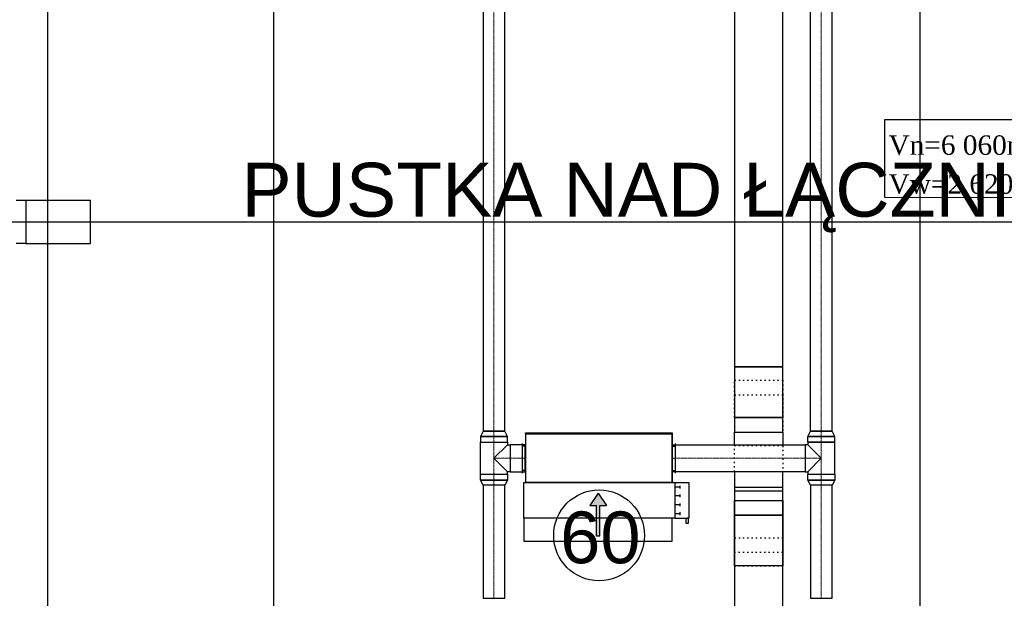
# Model space of a CAD drawing. Header units: centimetres. Extents: x -149939 to 48626, y -46000 to 152985.
# Tile 105 of 256: x -54898 to -45760, y 80606 to 85977. Entities that reach past the tile are written whole.
import ezdxf

# ---------------------------------------------------------------- set-up
doc = ezdxf.new("R2010")
doc.units = ezdxf.units.CM
doc.header["$LTSCALE"] = 50
for name, pattern in [('CADVENT_CENTERLINE', [9.9, 7.4, -1, 0.5, -1]), ('CADVENT_HIDDEN', [0.8, 0.25, -0.55]), ('Osie rzutów$0$DASHDOT2', [12.7, 6.35, -3.175, 0, -3.175])]:
    doc.linetypes.add(name, pattern=pattern)
for name, color, linetype in [('01-103-Went PP_poziom-0_5$0$L_Nawiew', 7, 'Continuous'), ('bgde-nawiewEXP', 7, 'Continuous'), ('bgde-nawiewHIDDEN', 250, 'Continuous'), ('bgde-wywiewSOL', 5, 'Continuous'), ('bgde_AJ_opis', 7, 'Continuous'), ('Kondygnacja  -0_5$0$ARCH_MUROWANE_IST', 8, 'Continuous'), ('Kondygnacja  -0_5$0$ARCH_ŻELBET_IST', 8, 'Continuous'), ('Osie rzutów$0$ARCH_INFO_OSIE_IST', 8, 'Osie rzutów$0$DASHDOT2'), ('Osie rzutów$0$ARCH_INFO_OSIE_OPISY_IST', 8, 'Continuous'), ('Pomieszczenia -05$0$ARCH_INFO_OPISY', 8, 'Continuous')]:
    doc.layers.add(name, color=color, linetype=linetype)
doc.layers.add('bgde-nawiewCEN', color=7, linetype='Continuous', lineweight=13)
doc.layers.add('RFCU', color=6, linetype='Continuous', lineweight=30)
doc.styles.add('Arial', font='ARIAL.TTF')
doc.styles.add('Pomieszczenia -05$0$Arial', font='ARIAL.TTF')

# ---------------------------------------------------------------- blocks, each defined once
blk = doc.blocks.new('Osie rzutów')
at = {"layer": 'Osie rzutów$0$ARCH_INFO_OSIE_IST', "ltscale": 10}
for p, q in [((6860, 12255), (6860, 15006.6)), ((7460, 12255), (7460, 15006.6)), ((6650, 14934.6), (6650, 12131.61)), ((4436.04, 12910), (7599.14, 12910))]:
    blk.add_line(p, q, dxfattribs=at)
blk = doc.blocks.new('A$C5B3E7367')
at = {"layer": '01-103-Went PP_poziom-0_5$0$L_Nawiew'}
h = blk.add_hatch(color=256, dxfattribs=at)
h.paths.add_polyline_path([(215, 704), (215, 674), (331.7, 674), (331.7, 612.1), (445.9, 689), (331.7, 765.9), (331.7, 704)])
h.paths.add_polyline_path([(48.3, 704), (48.3, 674), (215, 674), (215, 704)])
for p, q in [((215, 1525), (165, 1525)), ((165, 1525), (165, 1505)), ((165, 1505), (215, 1505)), ((215, 1400), (215, 1530)), ((545, 1530), (215, 1530)), ((215, 1530), (215, 1515)), ((545, 1400), (545, 1530)), ((0, 1378), (215, 1378)), ((0, 0), (0, 1378)), ((545, 1400), (215, 1400)), ((215, 1400), (215, 1378)), ((215, 1378), (215, 0)), ((243.8, 1452), (268.8, 1452)), ((256.2, 1452), (256.2, 1400)), ((326.2, 1452), (351.2, 1452)), ((338.8, 1452), (338.8, 1400)), ((408.8, 1452), (433.8, 1452)), ((421.2, 1452), (421.2, 1400)), ((491.2, 1452), (516.2, 1452)), ((503.8, 1452), (503.8, 1400)), ((545, 0), (545, 1400)), ((445.9, 689), (331.7, 765.9)), ((331.7, 704), (331.7, 765.9)), ((48.3, 704), (331.7, 704)), ((48.3, 704), (48.3, 674)), ((48.3, 674), (331.7, 674)), ((445.9, 689), (331.7, 612.1)), ((331.7, 612.1), (331.7, 674)), ((215, 0), (0, 0)), ((215, 0), (545, 0))]:
    blk.add_line(p, q, dxfattribs=at)
blk = doc.blocks.new('A$C53CA46B8')
at = {"layer": 'bgde-wywiewSOL'}
for p, q in [((200.4, 481.1), (-249.6, 481.1)), ((-249.6, 481.1), (-249.6, -878.9)), ((112.9, 511.1), (-162.1, 511.1)), ((-137.1, 481.1), (-137.1, 511.1)), ((87.9, 481.1), (87.9, 511.1)), ((200.4, 481.1), (200.4, -878.9)), ((200.4, -878.9), (-249.6, -878.9)), ((112.9, -908.9), (-162.1, -908.9)), ((-137.1, -878.9), (-137.1, -908.9)), ((87.9, -878.9), (87.9, -908.9))]:
    blk.add_line(p, q, dxfattribs=at)
at = {"layer": '01-103-Went PP_poziom-0_5$0$L_Nawiew'}
blk.add_blockref('A$C5B3E7367', (-794.6, -893.9), dxfattribs=at)

msp = doc.modelspace()

# ---------------------------------------------------------------- linework, layer by layer
at = {"layer": 'bgde-nawiewCEN', "linetype": 'CADVENT_CENTERLINE', "ltscale": 0.06}
for p, q in [((-50496.365, 82157.114, 359.822), (-50496.365, 86197.824, 359.822)), ((-47458.102, 82157.114, 359.822), (-47458.102, 86197.824, 359.822)), ((-50496.365, 82054.114, 359.822), (-50496.365, 82157.114, 359.822)), ((-47458.102, 82054.114, 359.822), (-47458.102, 82157.114, 359.822)), ((-50496.365, 82054.114, 359.822), (-50496.365, 81906.114, 359.822)), ((-47458.102, 82054.114, 359.822), (-47458.102, 81906.114, 359.822)), ((-50496.365, 81906.114, 359.822), (-50496.365, 81758.114, 359.822)), ((-50346.365, 81906.114, 359.822), (-50496.365, 81906.114, 359.822)), ((-50346.365, 81906.114, 359.822), (-50206.365, 81906.114, 359.822)), ((-50202.365, 81906.114, 359.822), (-50206.365, 81906.114, 359.822)), ((-48842.365, 81906.114, 359.822), (-48838.365, 81906.114, 359.822)), ((-47608.102, 81906.114, 359.822), (-48838.365, 81906.114, 359.822)), ((-47608.102, 81906.114, 359.822), (-47458.102, 81906.114, 359.822)), ((-47458.102, 81906.114, 359.822), (-47458.102, 81758.114, 359.822)), ((-50496.365, 81758.114, 359.822), (-50496.365, 81655.114, 359.822)), ((-47458.102, 81758.114, 359.822), (-47458.102, 81655.114, 359.822)), ((-50496.365, 81655.114, 359.822), (-50496.365, 80605.742, 359.822)), ((-47458.102, 81655.114, 359.822), (-47458.102, 80605.742, 359.822))]:
    msp.add_line(p, q, dxfattribs=at)
at = {"layer": 'bgde-nawiewEXP', "linetype": 'Continuous'}
for points in [[(-48265.168, 82754.069), (-47815.168, 82754.069), (-47815.168, 88275.006), (-48265.168, 88275.006)], [(-48265.168, 80199.99), (-47815.168, 80199.99), (-47815.168, 81599.314), (-48265.168, 81599.314)]]:
    msp.add_lwpolyline(points, close=True, dxfattribs=at)
at = {"layer": 'bgde-nawiewEXP', "linetype": 'Continuous', "elevation": 359.822}
for points in [[(-50596.365, 82157.114), (-50396.365, 82157.114), (-50396.365, 86197.824), (-50596.365, 86197.824)], [(-48265.168, 82599.664), (-48265.168, 82283.558), (-47815.168, 82283.558), (-47815.168, 82754.069), (-48265.168, 82754.069), (-48265.168, 82696.372)], [(-48265.168, 82146.9), (-47815.168, 82146.9), (-47815.168, 82283.558), (-48265.168, 82283.558)], [(-50611.85, 82108.957), (-50584.754, 82108.957), (-50584.754, 82108.957)], [(-50584.754, 82108.957), (-50544.201, 82108.957), (-50544.201, 82108.957)], [(-50544.201, 82108.957), (-50496.365, 82108.957), (-50496.365, 82108.957)], [(-50496.365, 82108.957), (-50448.53, 82108.957), (-50448.53, 82108.957)], [(-50448.53, 82108.957), (-50407.977, 82108.957), (-50407.977, 82108.957)], [(-50407.977, 82108.957), (-50380.88, 82108.957), (-50380.88, 82108.957)], [(-50380.88, 82108.957), (-50371.365, 82108.957), (-50371.365, 82108.957)], [(-50202.365, 81681.114), (-48842.365, 81681.114), (-48842.365, 82131.114), (-50202.365, 82131.114), (-50202.365, 82141.114), (-48842.365, 82141.114), (-48842.365, 82131.114), (-50202.365, 82131.114)], [(-47573.587, 82108.957), (-47546.491, 82108.957), (-47546.491, 82108.957)], [(-47546.491, 82108.957), (-47505.938, 82108.957), (-47505.938, 82108.957)], [(-47505.938, 82108.957), (-47458.102, 82108.957), (-47458.102, 82108.957)], [(-47458.102, 82108.957), (-47410.267, 82108.957), (-47410.267, 82108.957)], [(-47410.267, 82108.957), (-47369.714, 82108.957), (-47369.714, 82108.957)], [(-47369.714, 82108.957), (-47342.617, 82108.957), (-47342.617, 82108.957)], [(-47342.617, 82108.957), (-47333.102, 82108.957), (-47333.102, 82108.957)], [(-50346.365, 81781.114), (-50206.365, 81781.114), (-50206.365, 82031.114), (-50346.365, 82031.114), (-50346.365, 81790.629)], [(-48838.365, 81781.114), (-48838.365, 82031.114), (-47608.102, 82031.114), (-47608.102, 81781.114)], [(-47608.102, 81781.114), (-47583.102, 81781.114), (-47583.102, 81758.114), (-47333.102, 81758.114), (-47333.102, 82054.114), (-47583.102, 82054.114), (-47583.102, 82031.114), (-47608.102, 82031.114), (-47608.102, 81790.629)], [(-50621.365, 81703.271), (-50621.365, 81758.114), (-50371.365, 81758.114), (-50371.365, 81703.271), (-50396.365, 81655.114), (-50596.365, 81655.114)], [(-50621.365, 81703.271), (-50611.85, 81703.271), (-50611.85, 81703.271)], [(-50611.85, 81703.271), (-50584.754, 81703.271), (-50584.754, 81703.271)], [(-50584.754, 81703.271), (-50544.201, 81703.271), (-50544.201, 81703.271)], [(-50544.201, 81703.271), (-50496.365, 81703.271), (-50496.365, 81703.271)], [(-50496.365, 81703.271), (-50448.53, 81703.271), (-50448.53, 81703.271)], [(-50448.53, 81703.271), (-50407.977, 81703.271), (-50407.977, 81703.271)], [(-50407.977, 81703.271), (-50380.88, 81703.271), (-50380.88, 81703.271)], [(-50380.88, 81703.271), (-50371.365, 81703.271), (-50371.365, 81703.271)], [(-47583.102, 81703.271), (-47583.102, 81758.114), (-47333.102, 81758.114), (-47333.102, 81703.271), (-47358.102, 81655.114), (-47558.102, 81655.114)], [(-47583.102, 81703.271), (-47573.587, 81703.271), (-47573.587, 81703.271)], [(-47573.587, 81703.271), (-47546.491, 81703.271), (-47546.491, 81703.271)], [(-47546.491, 81703.271), (-47505.938, 81703.271), (-47505.938, 81703.271)], [(-47505.938, 81703.271), (-47458.102, 81703.271), (-47458.102, 81703.271)], [(-47458.102, 81703.271), (-47410.267, 81703.271), (-47410.267, 81703.271)], [(-47410.267, 81703.271), (-47369.714, 81703.271), (-47369.714, 81703.271)], [(-47369.714, 81703.271), (-47342.617, 81703.271), (-47342.617, 81703.271)], [(-47342.617, 81703.271), (-47333.102, 81703.271), (-47333.102, 81703.271)], [(-50596.365, 80605.742), (-50396.365, 80605.742), (-50396.365, 81655.114), (-50596.365, 81655.114)], [(-47558.102, 80605.742), (-47358.102, 80605.742), (-47358.102, 81655.114), (-47558.102, 81655.114)]]:
    msp.add_lwpolyline(points, close=True, dxfattribs=at)
for points in [[(-47583.102, 82054.114), (-47333.102, 82054.114), (-47333.102, 82108.957), (-47358.102, 82157.114), (-47358.102, 82157.114), (-47558.102, 82157.114), (-47558.102, 86197.824), (-47419.834, 86197.824)], [(-47583.102, 82054.114), (-47583.102, 82108.957), (-47573.587, 82108.957), (-47573.587, 82108.957), (-47583.102, 82108.957), (-47558.102, 82157.114), (-47358.102, 82157.114), (-47358.102, 86197.824), (-47387.392, 86197.824)], [(-48265.168, 82754.069), (-48265.168, 82754.071)], [(-47815.168, 82754.069), (-47815.168, 82754.071)], [(-50621.365, 81758.114), (-50621.365, 82054.114), (-50371.365, 82054.114), (-50371.365, 82108.957), (-50396.365, 82157.114), (-50596.365, 82157.114), (-50621.365, 82108.957), (-50621.365, 82108.957), (-50611.85, 82108.957), (-50611.85, 82108.957), (-50621.365, 82108.957), (-50621.365, 82054.114), (-50371.365, 82054.114), (-50371.365, 82031.114)], [(-48265.168, 82031.114), (-48265.168, 82146.9), (-47815.168, 82146.9), (-47815.168, 82031.114)], [(-50621.365, 81758.114), (-50371.365, 81758.114), (-50371.365, 81781.114), (-50496.365, 81906.114), (-50371.365, 82031.114), (-50346.365, 82031.114), (-50346.365, 81781.114), (-50371.365, 81781.114)], [(-50206.365, 81781.114), (-50206.365, 82031.114), (-50202.365, 82031.114)], [(-48842.365, 81781.114), (-48838.365, 81781.114), (-48838.365, 82031.114), (-48842.365, 82031.114)], [(-47583.102, 81781.114), (-47458.102, 81906.114), (-47583.102, 82031.114)], [(-50206.365, 81781.114), (-50202.365, 81781.114)], [(-48265.168, 81781.114), (-48265.168, 81638.13), (-47815.168, 81638.13), (-47815.168, 81781.114)], [(-48265.168, 81638.13), (-48265.168, 81514.027), (-47815.168, 81514.027), (-47815.168, 81638.13)], [(-48265.168, 80906.856), (-48265.168, 81514.027), (-47815.168, 81514.027), (-47815.168, 81377.369), (-48265.168, 81377.369), (-47815.168, 81377.369), (-47815.168, 80906.858), (-48265.168, 80906.858)], [(-47815.168, 80906.856), (-47815.168, 80906.858)]]:
    msp.add_lwpolyline(points, dxfattribs=at)
at = {"layer": 'bgde-nawiewHIDDEN', "linetype": 'CADVENT_HIDDEN', "elevation": 359.822}
for points in [[(-48265.168, 82754.071), (-48265.168, 82754.073), (-47815.168, 82754.073), (-47815.168, 82754.071)], [(-48265.168, 82283.558), (-48265.168, 82629.969), (-47815.168, 82629.969), (-47815.168, 82283.558)], [(-48265.168, 82283.558), (-48265.168, 82493.311), (-47815.168, 82493.311), (-47815.168, 82146.9)], [(-48265.168, 82283.558), (-48265.168, 82146.9)], [(-50202.365, 81781.114), (-50202.365, 82031.114)], [(-48842.365, 81781.114), (-48842.365, 82031.114)], [(-48265.168, 82022.798), (-48265.168, 82031.114)], [(-48265.168, 82022.798), (-48265.168, 82022.796), (-47815.168, 82022.796), (-47815.168, 82031.114)], [(-48265.168, 81781.114), (-48265.168, 82022.798), (-47815.168, 82022.798), (-47815.168, 81781.114)], [(-48265.168, 81638.13), (-48265.168, 81638.132), (-47815.168, 81638.132), (-47815.168, 81638.13)], [(-48265.168, 81377.369), (-48265.168, 81514.027)], [(-47815.168, 81514.027), (-47815.168, 81377.369)], [(-48265.168, 80906.856), (-48265.168, 80906.854), (-47815.168, 80906.854), (-47815.168, 80906.856)]]:
    msp.add_lwpolyline(points, dxfattribs=at)
msp.add_lwpolyline([(-48265.168, 81377.369), (-48265.168, 81167.617), (-47815.168, 81167.617), (-47815.168, 81377.369), (-47815.168, 81030.959), (-48265.168, 81030.959)], close=True, dxfattribs=at)
at = {"layer": 'bgde_AJ_opis'}
msp.add_lwpolyline([(-46869.095, 85049.746), (-45169.206, 85049), (-45169.206, 84324.111), (-46869.095, 84324.857)], close=True, dxfattribs=at)
at = {"layer": 'Kondygnacja  -0_5$0$ARCH_MUROWANE_IST', "ltscale": 4}
for points in [[(-54840, 84300), (-54930, 84300)], [(-54840, 83900), (-54930, 83900)]]:
    msp.add_lwpolyline(points, dxfattribs=at)
at = {"layer": 'Kondygnacja  -0_5$0$ARCH_ŻELBET_IST', "ltscale": 4}
msp.add_lwpolyline([(-54840, 83900), (-54240, 83900), (-54240, 84300), (-54840, 84300)], close=True, dxfattribs=at)
at = {"layer": 'RFCU'}
msp.add_circle((-49520.331, 81190.111), 421.787, dxfattribs=at)

# ---------------------------------------------------------------- block references
at = {"layer": '01-103-Went PP_poziom-0_5$0$L_Nawiew', "xscale": -1, "rotation": 270}
msp.add_blockref('A$C53CA46B8', (-49324.978, 81929.684, 3224.822), dxfattribs=at)
at = {"layer": 'Osie rzutów$0$ARCH_INFO_OSIE_OPISY_IST', "color": 30, "xscale": 10, "yscale": 10, "zscale": 10}
msp.add_blockref('Osie rzutów', (-121140, -45000), dxfattribs=at)

# ---------------------------------------------------------------- texts
at = {"layer": 'bgde_AJ_opis', "insert": (-46834.283, 84964.034, 2279.822), "char_height": 180, "width": 1822.84313, "attachment_point": 1}
msp.add_mtext('\\A1;{\\fTimes New Roman|b0|i0|c238|p18;Vn=6 060m\\H0.7x;\\S3^ ;\\H1.4286x;/h\\PVw=2 620m\\H0.7x;\\S3^ ;\\H1.4286x;/h}', dxfattribs=at)
at = {"layer": 'Pomieszczenia -05$0$ARCH_INFO_OPISY', "insert": (-45020.59, 84324.672), "char_height": 500, "width": 19873.35743, "attachment_point": 5, "style": 'Pomieszczenia -05$0$Arial'}
msp.add_mtext('PUSTKA NAD ŁĄCZNIKIEM KOMUNIKACYJNYM', dxfattribs=at)
at = {"layer": 'RFCU', "insert": (-49881.72, 81411.288), "char_height": 480, "width": 727.77721, "attachment_point": 1, "style": 'Arial'}
msp.add_mtext('60', dxfattribs=at)

doc.saveas('drawing.dxf')
